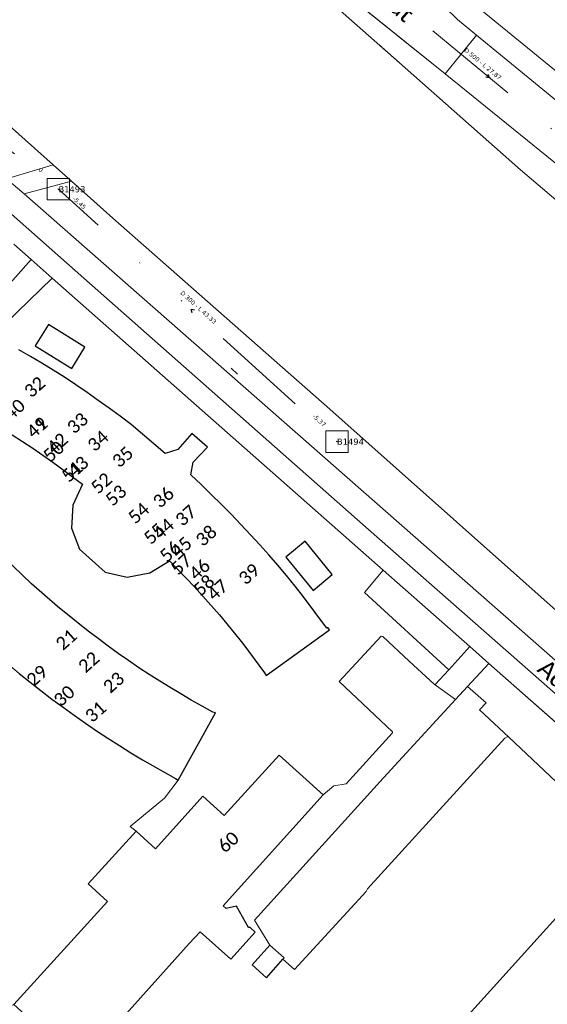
# Model space of a CAD drawing. Header units: metres. Extents: x 113074 to 114313, y 482627 to 483855.
# Tile 47 of 78: x 113702 to 113763, y 483171 to 483284. Entities that reach past the tile are written whole.
import ezdxf
from ezdxf.enums import TextEntityAlignment as Align

# ---------------------------------------------------------------- set-up
doc = ezdxf.new("R2010")
doc.units = ezdxf.units.M
doc.header["$MEASUREMENT"] = 0
doc.linetypes.add('DGN Style 2', pattern=[50.429501, 30.257701, -20.1718])
doc.linetypes.add('DGN Style 6', pattern=[30.473618, 0.016022, -6.408752, 11.215317, -6.408752, 0.016022, -6.408752])
for name, color, linetype, lineweight in [('BGT-Lijnen - BTD Groenvoorziening  bosplantsoen (v)', 94, 'Continuous', 13), ('BGT-Lijnen - BTD Groenvoorziening  heesters (v)', 94, 'Continuous', 13), ('BGT-Lijnen - Huisnummer overig (t)', 252, 'Continuous', 13), ('BGT-Lijnen - ORL Straatnaam (t)', 7, 'Continuous', 13), ('BGT-Lijnen - OTD Onverhard (v)', 7, 'Continuous', 13), ('BGT-Lijnen - OTD Open verharding (v)', 7, 'Continuous', 13), ('BGT-Lijnen - PND grondvlak pand (v_mv)', 1, 'Continuous', 13), ('BGT-Lijnen - WGD Parkeervlak (v)', 7, 'Continuous', 13), ('BGT-Lijnen - WGD Rijbaan - Lokale weg (v)', 7, 'Continuous', 13), ('BGT-Lijnen - WGD Rijbaan - Lokale weg verkeersdrempel (v)', 7, 'Continuous', 13), ('BGT-Lijnen - WGD Voetpad (v)', 7, 'Continuous', 13), ('Riolering - BOBs', 7, 'Continuous', 13), ('Riolering - Gemengd riool', 7, 'Continuous', 13), ('Riolering - KNOOP_NUMMER', 7, 'Continuous', 13), ('Riolering - KNOOP_RIOOLPUT', 7, 'Continuous', 13), ('Riolering - Leidingtekst', 7, 'Continuous', 13), ('Riolering - Level 63', 7, 'Continuous', 13), ('Riolering - Stroomrichting', 7, 'Continuous', 13)]:
    doc.layers.add(name, color=color, linetype=linetype, lineweight=lineweight)
doc.styles.add('Style-Calibri', font='calibri.ttf')
doc.styles.add('Style-Verdana', font='verdana.ttf')

# ---------------------------------------------------------------- blocks, each defined once
blk = doc.blocks.new('rioput')
at = {"layer": 'Riolering - Level 63', "linetype": 'Continuous', "lineweight": 13}
blk.add_3dface([(-1.29, 1.24), (1.29, 1.24), (1.29, -1.24), (-1.29, -1.24)], dxfattribs=at)

msp = doc.modelspace()

# ---------------------------------------------------------------- linework, layer by layer
at = {"layer": 'BGT-Lijnen - BTD Groenvoorziening  bosplantsoen (v)', "linetype": 'DGN Style 2', "lineweight": 13, "flags": 128}
for points in [[(113706.23, 483315.19), (113738.88, 483285.57), (113746.65, 483278.7)], [(113751.28, 483277.99), (113735.65, 483290.61), (113733.03, 483292.73)], [(113746.65, 483278.7), (113759.96, 483266.93), (113808.16, 483226.05)], [(113765.43, 483267.26), (113764.62, 483267.22), (113751.28, 483277.99)]]:
    msp.add_lwpolyline(points, dxfattribs=at)
at = {"layer": 'BGT-Lijnen - BTD Groenvoorziening  heesters (v)', "linetype": 'DGN Style 2', "lineweight": 13, "flags": 128}
for points in [[(113706.08, 483267.51), (113700.7, 483265.89), (113702.74, 483264.15)], [(113702.74, 483264.15), (113708.21, 483265.61), (113706.08, 483267.51)], [(113744.13, 483220.79), (113741.96, 483218.21), (113751.68, 483209.29)], [(113745.76, 483219.35), (113744.79, 483220.2), (113744.13, 483220.79)], [(113751.68, 483209.29), (113754.12, 483211.97), (113745.76, 483219.35)], [(113756.31, 483210.04), (113753.86, 483207.38), (113756, 483205.5)], [(113768.9, 483198.92), (113756.31, 483210.04)], [(113756, 483205.5), (113755.24, 483204.68), (113758.6, 483201.52)], [(113758.6, 483201.52), (113765.4, 483195.12), (113768.9, 483198.92)]]:
    msp.add_lwpolyline(points, dxfattribs=at)
at = {"layer": 'BGT-Lijnen - ORL Straatnaam (t)', "linetype": 'Continuous', "lineweight": 13, "flags": 128}
msp.add_lwpolyline([(113726.6, 483244.06), (113727.35, 483243.39)], dxfattribs=at)
at = {"layer": 'BGT-Lijnen - OTD Onverhard (v)', "linetype": 'Continuous', "lineweight": 13, "flags": 128}
for points in [[(113681.64, 483289.31), (113685.57, 483285.8), (113706.08, 483267.51)], [(113759.96, 483266.93), (113746.65, 483278.7), (113738.88, 483285.57)], [(113706.08, 483267.51), (113708.21, 483265.61), (113712.97, 483261.37)], [(113808.16, 483226.05), (113759.96, 483266.93)], [(113712.97, 483261.37), (113737.98, 483239.33), (113774.83, 483206.57)]]:
    msp.add_lwpolyline(points, dxfattribs=at)
at = {"layer": 'BGT-Lijnen - OTD Open verharding (v)', "linetype": 'Continuous', "lineweight": 13, "flags": 128}
for points in [[(113703.55, 483256.61), (113675.59, 483225.1), (113675.47, 483224.71)], [(113699.24, 483247.97), (113705.99, 483254.45), (113703.55, 483256.61)], [(113743.9, 483213.17), (113739.05, 483207.94), (113745.19, 483202.16)], [(113747.14, 483210.29), (113744.08, 483213.12), (113743.9, 483213.17)], [(113752.48, 483205.88), (113749.99, 483207.65), (113747.14, 483210.29)], [(113703.43, 483207.87), (113702.19, 483208.88), (113700.96, 483209.9)], [(113705.95, 483205.92), (113704.68, 483206.89), (113703.43, 483207.87)], [(113756, 483205.5), (113753.86, 483207.38), (113752.48, 483205.88)], [(113708.53, 483204.05), (113707.23, 483204.98), (113705.95, 483205.92)], [(113729.31, 483180.45), (113744.16, 483196.85), (113752.48, 483205.88)], [(113752.48, 483205.88), (113744.16, 483196.85), (113729.31, 483180.45)], [(113758.6, 483201.52), (113755.24, 483204.68), (113756, 483205.5)], [(113709.81, 483203.15), (113708.53, 483204.05)], [(113712.4, 483201.41), (113711.1, 483202.27), (113709.81, 483203.15)], [(113745.19, 483202.16), (113745.21, 483202.04), (113739.85, 483196.15)], [(113715.04, 483199.73), (113713.72, 483200.56), (113712.4, 483201.41)], [(113758.42, 483201.56), (113758.14, 483201.4), (113742.32, 483184.05)], [(113742.32, 483184.05), (113758.14, 483201.4), (113758.42, 483201.56)], [(113765.4, 483195.12), (113758.6, 483201.52), (113758.42, 483201.56)], [(113758.42, 483201.56), (113758.6, 483201.52)], [(113720.19, 483196.75), (113716.38, 483198.92), (113715.04, 483199.73)], [(113718.91, 483194.51), (113720.49, 483196.58), (113720.19, 483196.75)], [(113739.85, 483196.15), (113738.45, 483195.9), (113737.2, 483194.89)], [(113715.65, 483190.68), (113714.96, 483191.23), (113718.91, 483194.51)], [(113737.2, 483194.89), (113725.68, 483182.07), (113726.02, 483181.77)], [(113712.36, 483182.59), (113710.14, 483184.61), (113715.65, 483190.68)], [(113733.58, 483146.98), (113747.5, 483162.37), (113768.33, 483185.41)], [(113742.32, 483184.05), (113742.16, 483183.75), (113733.9, 483174.73)], [(113733.9, 483174.73), (113742.16, 483183.75), (113742.32, 483184.05)], [(113699.39, 483169.72), (113701.57, 483170.71), (113712.36, 483182.59)], [(113726.02, 483181.77), (113727.24, 483182.05), (113728.61, 483179.58)], [(113728.61, 483179.58), (113728.78, 483179.59), (113729.37, 483179.05)], [(113729.02, 483175.29), (113731.05, 483177.55), (113729.31, 483180.45)], [(113729.31, 483180.45), (113731.05, 483177.55), (113732.71, 483176.07)], [(113723.02, 483179.1), (113721.78, 483177.73), (113709.23, 483163.76)], [(113729.37, 483179.05), (113726.57, 483175.92), (113723.02, 483179.1)], [(113732.71, 483176.07), (113732.58, 483175.92), (113733.9, 483174.73)], [(113730.68, 483173.8), (113729.02, 483175.29)], [(113733.9, 483174.73), (113732.58, 483175.92), (113730.68, 483173.8)]]:
    msp.add_lwpolyline(points, dxfattribs=at)
at = {"layer": 'BGT-Lijnen - PND grondvlak pand (v_mv)', "linetype": 'Continuous', "lineweight": 25, "flags": 128}
for points in [[(113709.76, 483246.5), (113705.55, 483249.09), (113704.01, 483246.64)], [(113704.01, 483246.64), (113708.23, 483244.04), (113709.76, 483246.5)], [(113704.79, 483244.64), (113703.47, 483245.42), (113702.15, 483246.2)], [(113707.41, 483243.03), (113706.11, 483243.84), (113704.79, 483244.64)], [(113710.01, 483241.26), (113708.72, 483242.15), (113707.41, 483243.03)], [(113712.56, 483239.44), (113711.29, 483240.36), (113710.01, 483241.26)], [(113715.09, 483237.58), (113713.83, 483238.52), (113712.56, 483239.44)], [(113720.46, 483234.7), (113719, 483234.24), (113715.09, 483237.58)], [(113700.15, 483237.12), (113701.36, 483236.37), (113702.55, 483235.61)], [(113723.89, 483234.95), (113722.08, 483236.55), (113720.46, 483234.7)], [(113702.55, 483235.61), (113703.73, 483234.83), (113704.89, 483234.03)], [(113704.89, 483234.03), (113706.05, 483233.22), (113707.2, 483232.4)], [(113721.96, 483231.76), (113722.24, 483233.25), (113723.89, 483234.95)], [(113707.2, 483232.4), (113708.33, 483231.56), (113709.46, 483230.71)], [(113724.32, 483229.52), (113723.15, 483230.65), (113721.96, 483231.76)], [(113709.46, 483230.71), (113708.36, 483228.28), (113708.2, 483225.63)], [(113726.61, 483227.23), (113725.47, 483228.38), (113724.32, 483229.52)], [(113728.85, 483224.87), (113727.74, 483226.06), (113726.61, 483227.23)], [(113708.2, 483225.63), (113709.12, 483223.19), (113712.1, 483220.56)], [(113730.95, 483222.54), (113729.91, 483223.71), (113728.85, 483224.87)], [(113738.26, 483220.27), (113735.13, 483224.11), (113732.9, 483222.27)], [(113702.53, 483220.23), (113701.47, 483221.25), (113700.43, 483222.28)], [(113717.24, 483220.48), (113719.51, 483221.87), (113722.34, 483218.91)], [(113732.98, 483220.15), (113731.97, 483221.35), (113730.95, 483222.54)], [(113732.9, 483222.27), (113736.05, 483218.45), (113738.26, 483220.27)], [(113712.1, 483220.56), (113714.64, 483219.97), (113717.24, 483220.48)], [(113706.6, 483216.59), (113703.6, 483219.22), (113702.53, 483220.23)], [(113734.94, 483217.71), (113733.97, 483218.93), (113732.98, 483220.15)], [(113722.34, 483218.91), (113725.25, 483215.65), (113727.97, 483212.31)], [(113737.75, 483214.17), (113737.64, 483214.11), (113734.94, 483217.71)], [(113711.26, 483212.89), (113710.11, 483213.76), (113706.6, 483216.59)], [(113730.63, 483208.65), (113737.94, 483213.92), (113737.75, 483214.17)], [(113713.59, 483211.18), (113712.42, 483212.03), (113711.26, 483212.89)], [(113727.97, 483212.31), (113730.47, 483208.93), (113730.63, 483208.65)], [(113715.97, 483209.54), (113714.77, 483210.36), (113713.59, 483211.18)], [(113718.37, 483207.98), (113717.17, 483208.75), (113715.97, 483209.54)], [(113702.19, 483208.88), (113703.43, 483207.87), (113704.68, 483206.89)], [(113720.79, 483206.51), (113719.57, 483207.24), (113718.37, 483207.98)], [(113704.68, 483206.89), (113705.95, 483205.92), (113707.23, 483204.98)], [(113723.25, 483205.1), (113722.01, 483205.8), (113720.79, 483206.51)], [(113707.23, 483204.98), (113708.53, 483204.05), (113709.81, 483203.15)], [(113724.8, 483204.33), (113724.5, 483204.43), (113723.25, 483205.1)], [(113720.19, 483196.75), (113720.49, 483196.58), (113724.8, 483204.33)], [(113709.81, 483203.15), (113711.1, 483202.27), (113712.4, 483201.41)], [(113712.4, 483201.41), (113713.72, 483200.56), (113715.04, 483199.73)], [(113715.04, 483199.73), (113716.38, 483198.92), (113720.19, 483196.75)], [(113732.13, 483199.47), (113725.82, 483192.48), (113723.35, 483194.71)], [(113725.68, 483182.07), (113737.2, 483194.89), (113732.13, 483199.47)], [(113723.35, 483194.71), (113717.87, 483188.67), (113715.65, 483190.68)], [(113715.65, 483190.68), (113710.14, 483184.61), (113712.36, 483182.59)], [(113771.78, 483189.22), (113768.33, 483185.41), (113747.5, 483162.37)], [(113712.36, 483182.59), (113701.57, 483170.71), (113709.23, 483163.76)], [(113726.02, 483181.77), (113725.68, 483182.07)], [(113728.61, 483179.58), (113727.24, 483182.05), (113726.02, 483181.77)], [(113729.37, 483179.05), (113728.78, 483179.59), (113728.61, 483179.58)], [(113709.23, 483163.76), (113721.78, 483177.73), (113723.02, 483179.1)], [(113723.02, 483179.1), (113726.57, 483175.92), (113729.37, 483179.05)], [(113731.05, 483177.55), (113729.02, 483175.29), (113730.68, 483173.8)], [(113732.58, 483175.92), (113732.71, 483176.07), (113731.05, 483177.55)], [(113730.68, 483173.8), (113732.58, 483175.92)]]:
    msp.add_lwpolyline(points, dxfattribs=at)
at = {"layer": 'BGT-Lijnen - WGD Parkeervlak (v)', "linetype": 'Continuous', "lineweight": 13, "flags": 128}
for points in [[(113700.7, 483265.89), (113706.08, 483267.51), (113685.57, 483285.8)], [(113708.21, 483265.61), (113702.74, 483264.15), (113774.67, 483200.99)], [(113737.98, 483239.33), (113712.97, 483261.37), (113708.21, 483265.61)], [(113774.83, 483206.57), (113737.98, 483239.33)]]:
    msp.add_lwpolyline(points, dxfattribs=at)
at = {"layer": 'BGT-Lijnen - WGD Rijbaan - Lokale weg (v)', "linetype": 'Continuous', "lineweight": 13, "flags": 128}
for points in [[(113659.89, 483298.45), (113709.62, 483254.44), (113742.44, 483225.46)], [(113702.74, 483264.15), (113700.7, 483265.89), (113680.49, 483284.27)], [(113754.89, 483282.46), (113751.28, 483277.99), (113764.62, 483267.22)], [(113792.39, 483251.68), (113786.56, 483256.54), (113754.89, 483282.46)], [(113774.67, 483200.99), (113702.74, 483264.15)], [(113742.44, 483225.46), (113767.77, 483203.22), (113786.59, 483186.52)]]:
    msp.add_lwpolyline(points, dxfattribs=at)
at = {"layer": 'BGT-Lijnen - WGD Rijbaan - Lokale weg verkeersdrempel (v)', "linetype": 'Continuous', "lineweight": 13, "flags": 128}
for points in [[(113735.65, 483290.61), (113751.28, 483277.99), (113754.89, 483282.46)], [(113754.89, 483282.46), (113752.68, 483284.27), (113751.18, 483285.71)]]:
    msp.add_lwpolyline(points, dxfattribs=at)
at = {"layer": 'BGT-Lijnen - WGD Voetpad (v)', "linetype": 'Continuous', "lineweight": 13, "flags": 128}
for points in [[(113709.62, 483254.44), (113659.89, 483298.45), (113659.08, 483298.89)], [(113768.06, 483275.03), (113754.1, 483286.44), (113755.43, 483287.82)], [(113751.18, 483285.71), (113752.68, 483284.27), (113754.89, 483282.46)], [(113754.89, 483282.46), (113786.56, 483256.54), (113792.39, 483251.68)], [(113701.57, 483258.35), (113703.55, 483256.61), (113705.99, 483254.45)], [(113705.99, 483254.45), (113744.13, 483220.79), (113744.79, 483220.2)], [(113742.44, 483225.46), (113709.62, 483254.44)], [(113786.59, 483186.52), (113767.77, 483203.22), (113742.44, 483225.46)], [(113744.79, 483220.2), (113745.76, 483219.35), (113754.12, 483211.97)], [(113756.31, 483210.04), (113754.12, 483211.97), (113751.68, 483209.29)], [(113754.12, 483211.97), (113756.31, 483210.04), (113768.9, 483198.92)], [(113751.68, 483209.29), (113750.14, 483207.61), (113749.99, 483207.65)], [(113753.86, 483207.38), (113756.31, 483210.04)], [(113749.99, 483207.65), (113752.48, 483205.88), (113753.86, 483207.38)]]:
    msp.add_lwpolyline(points, dxfattribs=at)
at = {"layer": 'Riolering - Gemengd riool', "color": 94, "linetype": 'DGN Style 6', "lineweight": 13, "flags": 128}
for points in [[(113706.7, 483264.7), (113656.4, 483305.1)], [(113744.83, 483287.09), (113766.32, 483269.35)], [(113738.8, 483235.6), (113706.7, 483264.7)]]:
    msp.add_lwpolyline(points, dxfattribs=at)
at = {"layer": 'Riolering - KNOOP_RIOOLPUT', "color": 7, "linetype": 'Continuous', "lineweight": 13}
for p in [(113706.7, 483264.7), (113738.8, 483235.6)]:
    msp.add_point(p, dxfattribs=at)
at = {"layer": 'Riolering - Stroomrichting', "color": 30, "linetype": 'Continuous', "lineweight": 25, "flags": 128}
for points in [[(113755.95, 483277.65), (113756.35, 483277.58)], [(113756.21, 483277.96), (113756.35, 483277.58)], [(113722.4, 483250.74), (113722.01, 483250.82)], [(113722.13, 483250.44), (113722.01, 483250.82)]]:
    msp.add_lwpolyline(points, dxfattribs=at)

# ---------------------------------------------------------------- block references
at = {"layer": 'Riolering - Level 63', "linetype": 'Continuous', "lineweight": 13}
for p in [(113706.7, 483264.7), (113738.8, 483235.6)]:
    msp.add_blockref('rioput', p, dxfattribs=at)

# ---------------------------------------------------------------- texts
at = {"layer": 'BGT-Lijnen - Huisnummer overig (t)', "linetype": 'Continuous', "lineweight": 13, "style": 'Style-Calibri'}
for s, p in [('32', (113703.96, 483241.91)), ('40', (113701.64, 483239.32)), ('33', (113708.9, 483237.74)), ('49', (113704.23, 483237.23)), ('41', (113704.22, 483237.23)), ('42', (113706.56, 483235.41)), ('34', (113711.26, 483235.69)), ('50', (113706.14, 483234.48)), ('35', (113714.1, 483233.84)), ('51', (113708.28, 483232.16)), ('43', (113708.95, 483232.73)), ('52', (113711.65, 483230.82)), ('53', (113713.32, 483229.42)), ('36', (113718.8, 483229.18)), ('54', (113715.94, 483227.37)), ('37', (113721.39, 483227.09)), ('55', (113717.74, 483225)), ('44', (113718.8, 483225.55)), ('38', (113723.73, 483224.76)), ('56', (113719.58, 483222.94)), ('45', (113720.86, 483223.44)), ('57', (113720.86, 483221.46)), ('46', (113722.96, 483220.86)), ('39', (113728.67, 483220.33)), ('58', (113723.47, 483219.04)), ('47', (113725.03, 483218.51)), ('21', (113707.6, 483212.79)), ('22', (113710.2, 483210.19)), ('29', (113704.23, 483208.63)), ('23', (113713.06, 483207.84)), ('30', (113707.36, 483206.3)), ('31', (113710.98, 483204.47)), ('60', (113726.28, 483189.44))]:
    msp.add_text(s, height=1.5, rotation=41.85, dxfattribs=at).set_placement(p, align=Align.MIDDLE_CENTER)
at = {"layer": 'BGT-Lijnen - ORL Straatnaam (t)', "color": 7, "linetype": 'Continuous', "lineweight": 13, "style": 'Style-Calibri'}
for s, rotation, p in [('Arendstraat', 318.5204, (113741.63, 483289.55)), ('Adelaarstraat', 318.2733, (113768.82, 483204.23))]:
    msp.add_text(s, height=2, rotation=rotation, dxfattribs=at).set_placement(p, align=Align.MIDDLE_CENTER)
at = {"layer": 'Riolering - BOBs', "color": 7, "linetype": 'Continuous', "lineweight": 13, "style": 'Style-Verdana'}
for s, rotation, p in [('0', 321.2216, (113704.5, 483266.72)), ('-5.45', 317.8073, (113708.94, 483262.94)), ('-5.37', 317.8073, (113736.6, 483237.86))]:
    msp.add_text(s, height=0.5, rotation=rotation, dxfattribs=at).set_placement(p, align=Align.CENTER)
at = {"layer": 'Riolering - KNOOP_NUMMER', "color": 7, "linetype": 'Continuous', "lineweight": 13, "style": 'Style-Verdana'}
for s, p in [('B1493', (113706.7, 483264.7)), ('B1494', (113738.8, 483235.6))]:
    msp.add_text(s, height=0.7, dxfattribs=at).set_placement(p, align=Align.MIDDLE_LEFT)
at = {"layer": 'Riolering - Leidingtekst', "color": 7, "linetype": 'Continuous', "lineweight": 13, "style": 'Style-Verdana'}
for s, rotation, p in [('D 500 - L 27.87', 320.4603, (113755.46, 483278.96)), ('D 300 - L 43.33', 317.8064, (113722.67, 483250.9))]:
    msp.add_text(s, height=0.5, rotation=rotation, dxfattribs=at).set_placement(p, align=Align.CENTER)

doc.saveas('drawing.dxf')
